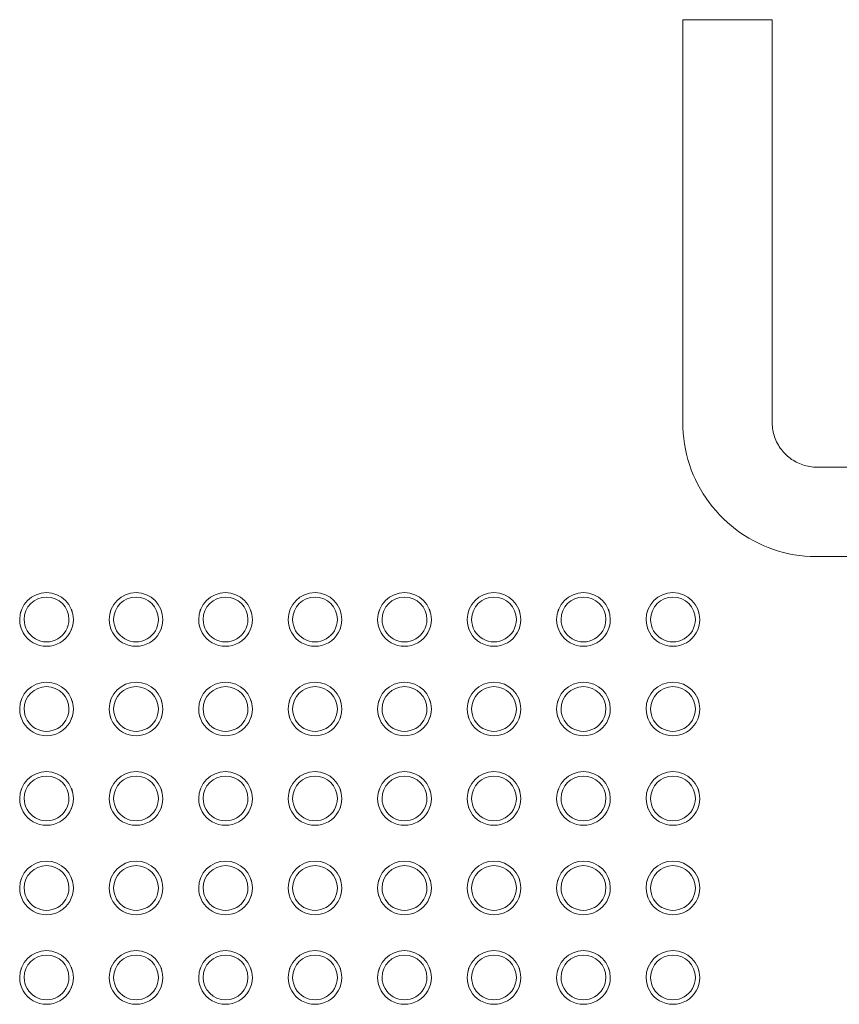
# Model space of a CAD drawing. Header units: millimetres. Extents: x -281 to 145437, y -16481 to 78869.
# Tile 96 of 256: x 19470 to 19927, y 25425 to 25975. Entities that reach past the tile are written whole.
import ezdxf

# ---------------------------------------------------------------- set-up
doc = ezdxf.new("R2010")
doc.units = ezdxf.units.MM
doc.layers.add('A--L$01A__Algemeen', color=7, linetype='Continuous', lineweight=5)
doc.layers.add('A--L28__Hoofddraagconstructies', color=3, linetype='Continuous', lineweight=9)

# ---------------------------------------------------------------- blocks, each defined once
blk = doc.blocks.new('NLRS_24_10_SF_trappen kern_gen_cpz - NLRS_24_12_02_SF_trappen kern_gen_cpz-66734290-L_80_ 11')
at = {"layer": 'A--L$01A__Algemeen'}
for p, q in [((425, 299.9), (400, 299.9)), ((400, 249.9), (425, 249.9)), ((450, 224.9), (450, -0.1)), ((500, -0.1), (500, 224.9)), ((450, -0.1), (500, -0.1))]:
    blk.add_line(p, q, dxfattribs=at)
at = {"layer": 'A--L$01A__Algemeen', "flags": 128}
for points in [[(500, 224.9), (499.94, 227.9), (499.76, 230.89), (499.46, 233.88), (499.04, 236.85), (498.5, 239.8), (497.85, 242.73), (497.08, 245.63), (496.19, 248.49), (495.19, 251.32), (494.08, 254.11), (492.86, 256.85), (491.52, 259.53), (490.09, 262.17), (488.54, 264.74), (486.9, 267.25), (485.16, 269.69), (483.32, 272.06), (481.39, 274.35), (479.36, 276.57), (477.25, 278.7), (475.06, 280.75), (472.79, 282.71), (470.44, 284.57), (468.01, 286.34), (465.52, 288.01), (462.97, 289.58), (460.35, 291.05), (457.68, 292.41), (454.95, 293.66), (452.18, 294.8), (449.36, 295.83), (446.5, 296.75), (443.61, 297.55), (440.69, 298.24), (437.75, 298.81), (434.78, 299.26), (431.8, 299.59), (428.81, 299.8), (425.81, 299.9), (425, 299.9)], [(500, 224.9), (499.94, 227.9), (499.76, 230.89), (499.46, 233.88), (499.04, 236.85), (498.5, 239.8), (497.85, 242.73), (497.08, 245.63), (496.19, 248.49), (495.19, 251.32), (494.08, 254.11), (492.86, 256.85), (491.52, 259.53), (490.09, 262.17), (488.54, 264.74), (486.9, 267.25), (485.16, 269.69), (483.32, 272.06), (481.39, 274.35), (479.36, 276.57), (477.25, 278.7), (475.06, 280.75), (472.79, 282.71), (470.44, 284.57), (468.01, 286.34), (465.52, 288.01), (462.97, 289.58), (460.35, 291.05), (457.68, 292.41), (454.95, 293.66), (452.18, 294.8), (449.36, 295.83), (446.5, 296.75), (443.61, 297.55), (440.69, 298.24), (437.75, 298.81), (434.78, 299.26), (431.8, 299.59), (428.81, 299.8), (425.81, 299.9)], [(500, 224.9), (499.94, 227.9), (499.76, 230.89), (499.46, 233.88), (499.04, 236.85), (498.5, 239.8), (497.85, 242.73), (497.08, 245.63), (496.19, 248.49), (495.19, 251.32), (494.08, 254.11), (492.86, 256.85), (491.52, 259.53), (490.09, 262.17), (488.54, 264.74), (486.9, 267.25), (485.16, 269.69), (483.32, 272.06), (481.39, 274.35), (479.36, 276.57), (477.25, 278.7), (475.06, 280.75), (472.79, 282.71), (470.44, 284.57), (468.01, 286.34), (465.52, 288.01), (462.97, 289.58), (460.35, 291.05), (457.68, 292.41), (454.95, 293.66), (452.18, 294.8), (449.36, 295.83), (446.5, 296.75), (443.61, 297.55), (440.69, 298.24), (437.75, 298.81), (434.78, 299.26), (431.8, 299.59), (428.81, 299.8), (425.81, 299.9)], [(500, 224.9), (499.94, 227.9), (499.76, 230.89), (499.46, 233.88), (499.04, 236.85), (498.5, 239.8), (497.85, 242.73), (497.08, 245.63), (496.19, 248.49), (495.19, 251.32), (494.08, 254.11), (492.86, 256.85), (491.52, 259.53), (490.09, 262.17), (488.54, 264.74), (486.9, 267.25), (485.16, 269.69), (483.32, 272.06), (481.39, 274.35), (479.36, 276.57), (477.25, 278.7), (475.06, 280.75), (472.79, 282.71), (470.44, 284.57), (468.01, 286.34), (465.52, 288.01), (462.97, 289.58), (460.35, 291.05), (457.68, 292.41), (454.95, 293.66), (452.18, 294.8), (449.36, 295.83), (446.5, 296.75), (443.61, 297.55), (440.69, 298.24), (437.75, 298.81), (434.78, 299.26), (431.8, 299.59), (428.81, 299.8), (425.81, 299.9)], [(500, 224.9), (499.94, 227.9), (499.76, 230.89), (499.46, 233.88), (499.04, 236.85), (498.5, 239.8), (497.85, 242.73), (497.08, 245.63), (496.19, 248.49), (495.19, 251.32), (494.08, 254.11), (492.86, 256.85), (491.52, 259.53), (490.09, 262.17), (488.54, 264.74), (486.9, 267.25), (485.16, 269.69), (483.32, 272.06), (481.39, 274.35), (479.36, 276.57), (477.25, 278.7), (475.06, 280.75), (472.79, 282.71), (470.44, 284.57), (468.01, 286.34), (465.52, 288.01), (462.97, 289.58), (460.35, 291.05), (457.68, 292.41), (454.95, 293.66), (452.18, 294.8), (449.36, 295.83), (446.5, 296.75), (443.61, 297.55), (440.69, 298.24), (437.75, 298.81), (434.78, 299.26), (431.8, 299.59), (428.81, 299.8), (425.81, 299.9)], [(425, 249.9), (426, 249.88), (427, 249.82), (427.99, 249.72), (428.98, 249.58), (429.97, 249.4), (430.94, 249.18), (431.91, 248.93), (432.86, 248.63), (433.81, 248.3), (434.74, 247.93), (435.65, 247.52), (436.54, 247.07), (437.42, 246.6), (438.28, 246.08), (439.12, 245.53), (439.93, 244.95), (440.72, 244.34), (441.48, 243.7), (442.22, 243.02), (442.93, 242.32), (443.62, 241.59), (444.27, 240.83), (444.89, 240.05), (445.48, 239.24), (446.04, 238.41), (446.56, 237.56), (447.05, 236.68), (447.5, 235.79), (447.92, 234.88), (448.3, 233.96), (448.64, 233.02), (448.95, 232.07), (449.22, 231.1), (449.45, 230.13), (449.64, 229.15), (449.79, 228.16), (449.9, 227.17), (449.97, 226.17), (450, 225.17), (450, 224.9)]]:
    blk.add_lwpolyline(points, dxfattribs=at)
at = {"layer": 'A--L$01A__Algemeen'}
for centre, radius, start, end in [((505.44, 535), 15, 360, 180), ((505.44, 535), 12.5, 360, 180), ((555.44, 535), 15, 360, 180), ((555.44, 535), 12.5, 360, 180), ((605.44, 535), 15, 360, 180), ((605.44, 535), 12.5, 360, 180), ((655.44, 535), 15, 360, 180), ((655.44, 535), 12.5, 360, 180), ((705.44, 535), 15, 360, 180), ((705.44, 535), 12.5, 360, 180), ((755.44, 535), 15, 360, 180), ((755.44, 535), 12.5, 0, 180), ((805.44, 535), 15, 360, 180), ((805.44, 535), 12.5, 360, 180), ((855.44, 535), 15, 360, 180), ((855.44, 535), 12.5, 360, 180), ((505.44, 535), 15, 157.5, 164.2802), ((505.44, 535), 15, 157.5, 164.2802), ((505.44, 535), 15, 157.5, 164.2802), ((505.44, 535), 15, 157.5, 164.2802), ((505.44, 535), 15, 15.7198, 22.5), ((505.44, 535), 15, 15.7198, 22.5), ((505.44, 535), 15, 15.7198, 22.5), ((505.44, 535), 15, 15.7198, 22.5), ((555.44, 535), 15, 157.5, 164.2802), ((555.44, 535), 15, 157.5, 164.2802), ((555.44, 535), 15, 157.5, 164.2802), ((555.44, 535), 15, 157.5, 164.2802), ((555.44, 535), 15, 15.7198, 22.5), ((555.44, 535), 15, 15.7198, 22.5), ((555.44, 535), 15, 15.7198, 22.5), ((555.44, 535), 15, 15.7198, 22.5), ((605.44, 535), 15, 157.5, 164.2802), ((605.44, 535), 15, 157.5, 164.2802), ((605.44, 535), 15, 157.5, 164.2802), ((605.44, 535), 15, 157.5, 164.2802), ((605.44, 535), 15, 15.7198, 22.5), ((605.44, 535), 15, 15.7198, 22.5), ((605.44, 535), 15, 15.7198, 22.5), ((605.44, 535), 15, 15.7198, 22.5), ((655.44, 535), 15, 157.5, 164.2802), ((655.44, 535), 15, 157.5, 164.2802), ((655.44, 535), 15, 157.5, 164.2802), ((655.44, 535), 15, 157.5, 164.2802), ((655.44, 535), 15, 15.7198, 22.5), ((655.44, 535), 15, 15.7198, 22.5), ((655.44, 535), 15, 15.7198, 22.5), ((655.44, 535), 15, 15.7198, 22.5), ((705.44, 535), 15, 157.5, 164.2802), ((705.44, 535), 15, 157.5, 164.2802), ((705.44, 535), 15, 157.5, 164.2802), ((705.44, 535), 15, 157.5, 164.2802), ((705.44, 535), 15, 15.7198, 22.5), ((705.44, 535), 15, 15.7198, 22.5), ((705.44, 535), 15, 15.7198, 22.5), ((705.44, 535), 15, 15.7198, 22.5), ((755.44, 535), 15, 157.5, 164.2802), ((755.44, 535), 15, 157.5, 164.2802), ((755.44, 535), 15, 157.5, 164.2802), ((755.44, 535), 15, 157.5, 164.2802), ((755.44, 535), 15, 15.7198, 22.5), ((755.44, 535), 15, 15.7198, 22.5), ((755.44, 535), 15, 15.7198, 22.5), ((755.44, 535), 15, 15.7198, 22.5), ((805.44, 535), 15, 157.5, 164.2802), ((805.44, 535), 15, 157.5, 164.2802), ((805.44, 535), 15, 157.5, 164.2802), ((805.44, 535), 15, 157.5, 164.2802), ((805.44, 535), 15, 15.7198, 22.5), ((805.44, 535), 15, 15.7198, 22.5), ((805.44, 535), 15, 15.7198, 22.5), ((805.44, 535), 15, 15.7198, 22.5), ((855.44, 535), 15, 157.5, 164.2802), ((855.44, 535), 15, 157.5, 164.2802), ((855.44, 535), 15, 157.5, 164.2802), ((855.44, 535), 15, 157.5, 164.2802), ((855.44, 535), 15, 15.7198, 22.5), ((855.44, 535), 15, 15.7198, 22.5), ((855.44, 535), 15, 15.7198, 22.5), ((855.44, 535), 15, 15.7198, 22.5), ((505.44, 535), 15, 180, 360), ((505.44, 535), 12.5, 180, 360), ((555.44, 535), 15, 180, 360), ((555.44, 535), 12.5, 180, 360), ((605.44, 535), 15, 180, 360), ((605.44, 535), 12.5, 180, 360), ((655.44, 535), 15, 180, 360), ((655.44, 535), 12.5, 180, 360), ((705.44, 535), 15, 180, 360), ((705.44, 535), 12.5, 180, 360), ((755.44, 535), 15, 180, 0), ((755.44, 535), 12.5, 180, 0), ((805.44, 535), 15, 180, 360), ((805.44, 535), 12.5, 180, 360), ((855.44, 535), 15, 180, 360), ((855.44, 535), 12.5, 180, 360), ((505.44, 535), 15, 195.7198, 202.5), ((505.44, 535), 15, 195.7198, 202.5), ((505.44, 535), 15, 195.7198, 202.5), ((505.44, 535), 15, 195.7198, 202.5), ((505.44, 535), 15, 337.5, 344.2802), ((505.44, 535), 15, 337.5, 344.2802), ((505.44, 535), 15, 337.5, 344.2802), ((505.44, 535), 15, 337.5, 344.2802), ((555.44, 535), 15, 195.7198, 202.5), ((555.44, 535), 15, 195.7198, 202.5), ((555.44, 535), 15, 195.7198, 202.5), ((555.44, 535), 15, 195.7198, 202.5), ((555.44, 535), 15, 337.5, 344.2802), ((555.44, 535), 15, 337.5, 344.2802), ((555.44, 535), 15, 337.5, 344.2802), ((555.44, 535), 15, 337.5, 344.2802), ((605.44, 535), 15, 195.7198, 202.5), ((605.44, 535), 15, 195.7198, 202.5), ((605.44, 535), 15, 195.7198, 202.5), ((605.44, 535), 15, 195.7198, 202.5), ((605.44, 535), 15, 337.5, 344.2802), ((605.44, 535), 15, 337.5, 344.2802), ((605.44, 535), 15, 337.5, 344.2802), ((605.44, 535), 15, 337.5, 344.2802), ((655.44, 535), 15, 195.7198, 202.5), ((655.44, 535), 15, 195.7198, 202.5), ((655.44, 535), 15, 195.7198, 202.5), ((655.44, 535), 15, 195.7198, 202.5), ((655.44, 535), 15, 337.5, 344.2802), ((655.44, 535), 15, 337.5, 344.2802), ((655.44, 535), 15, 337.5, 344.2802), ((655.44, 535), 15, 337.5, 344.2802), ((705.44, 535), 15, 195.7198, 202.5), ((705.44, 535), 15, 195.7198, 202.5), ((705.44, 535), 15, 195.7198, 202.5), ((705.44, 535), 15, 195.7198, 202.5), ((705.44, 535), 15, 337.5, 344.2802), ((705.44, 535), 15, 337.5, 344.2802), ((705.44, 535), 15, 337.5, 344.2802), ((705.44, 535), 15, 337.5, 344.2802), ((755.44, 535), 15, 195.7198, 202.5), ((755.44, 535), 15, 195.7198, 202.5), ((755.44, 535), 15, 195.7198, 202.5), ((755.44, 535), 15, 195.7198, 202.5), ((755.44, 535), 15, 337.5, 344.2802), ((755.44, 535), 15, 337.5, 344.2802), ((755.44, 535), 15, 337.5, 344.2802), ((755.44, 535), 15, 337.5, 344.2802), ((805.44, 535), 15, 195.7198, 202.5), ((805.44, 535), 15, 195.7198, 202.5), ((805.44, 535), 15, 195.7198, 202.5), ((805.44, 535), 15, 195.7198, 202.5), ((805.44, 535), 15, 337.5, 344.2802), ((805.44, 535), 15, 337.5, 344.2802), ((805.44, 535), 15, 337.5, 344.2802), ((805.44, 535), 15, 337.5, 344.2802), ((855.44, 535), 15, 195.7198, 202.5), ((855.44, 535), 15, 195.7198, 202.5), ((855.44, 535), 15, 195.7198, 202.5), ((855.44, 535), 15, 195.7198, 202.5), ((855.44, 535), 15, 337.5, 344.2802), ((855.44, 535), 15, 337.5, 344.2802), ((855.44, 535), 15, 337.5, 344.2802), ((855.44, 535), 15, 337.5, 344.2802), ((505.44, 485), 15, 360, 180), ((505.44, 485), 12.5, 360, 180), ((555.44, 485), 15, 360, 180), ((555.44, 485), 12.5, 360, 180), ((605.44, 485), 15, 360, 180), ((605.44, 485), 12.5, 360, 180), ((655.44, 485), 15, 360, 180), ((655.44, 485), 12.5, 360, 180), ((705.44, 485), 15, 360, 180), ((705.44, 485), 12.5, 360, 180), ((755.44, 485), 15, 360, 180), ((755.44, 485), 12.5, 360, 180), ((805.44, 485), 15, 360, 180), ((805.44, 485), 12.5, 360, 180), ((855.44, 485), 15, 360, 180), ((855.44, 485), 12.5, 360, 180), ((505.44, 485), 15, 157.5, 164.2802), ((505.44, 485), 15, 157.5, 164.2802), ((505.44, 485), 15, 157.5, 164.2802), ((505.44, 485), 15, 157.5, 164.2802), ((505.44, 485), 15, 15.7198, 22.5), ((505.44, 485), 15, 15.7198, 22.5), ((505.44, 485), 15, 15.7198, 22.5), ((505.44, 485), 15, 15.7198, 22.5), ((605.44, 485), 15, 157.5, 164.2802), ((605.44, 485), 15, 157.5, 164.2802), ((605.44, 485), 15, 157.5, 164.2802), ((605.44, 485), 15, 157.5, 164.2802), ((655.44, 485), 15, 15.7198, 22.5), ((655.44, 485), 15, 15.7198, 22.5), ((655.44, 485), 15, 15.7198, 22.5), ((655.44, 485), 15, 15.7198, 22.5), ((755.44, 485), 15, 157.5, 164.2802), ((755.44, 485), 15, 157.5, 164.2802), ((755.44, 485), 15, 157.5, 164.2802), ((755.44, 485), 15, 157.5, 164.2802), ((805.44, 485), 15, 15.7198, 22.5), ((805.44, 485), 15, 15.7198, 22.5), ((805.44, 485), 15, 15.7198, 22.5), ((805.44, 485), 15, 15.7198, 22.5), ((505.44, 485), 15, 180, 360), ((505.44, 485), 12.5, 180, 360), ((555.44, 485), 15, 180, 360), ((555.44, 485), 12.5, 180, 360), ((605.44, 485), 15, 180, 360), ((605.44, 485), 12.5, 180, 360), ((655.44, 485), 15, 180, 360), ((655.44, 485), 12.5, 180, 360), ((705.44, 485), 15, 180, 360), ((705.44, 485), 12.5, 180, 360), ((755.44, 485), 15, 180, 360), ((755.44, 485), 12.5, 180, 360), ((805.44, 485), 15, 180, 360), ((805.44, 485), 12.5, 180, 360), ((855.44, 485), 15, 180, 360), ((855.44, 485), 12.5, 180, 360), ((505.44, 485), 15, 195.7198, 202.5), ((505.44, 485), 15, 195.7198, 202.5), ((505.44, 485), 15, 195.7198, 202.5), ((505.44, 485), 15, 195.7198, 202.5), ((505.44, 485), 15, 337.5, 344.2802), ((505.44, 485), 15, 337.5, 344.2802), ((505.44, 485), 15, 337.5, 344.2802), ((505.44, 485), 15, 337.5, 344.2802), ((555.44, 485), 15, 195.7198, 202.5), ((555.44, 485), 15, 195.7198, 202.5), ((555.44, 485), 15, 195.7198, 202.5), ((555.44, 485), 15, 195.7198, 202.5), ((555.44, 485), 15, 337.5, 344.2802), ((555.44, 485), 15, 337.5, 344.2802), ((555.44, 485), 15, 337.5, 344.2802), ((555.44, 485), 15, 337.5, 344.2802), ((605.44, 485), 15, 195.7198, 202.5), ((605.44, 485), 15, 195.7198, 202.5), ((605.44, 485), 15, 195.7198, 202.5), ((605.44, 485), 15, 195.7198, 202.5), ((605.44, 485), 15, 337.5, 344.2802), ((605.44, 485), 15, 337.5, 344.2802), ((605.44, 485), 15, 337.5, 344.2802), ((605.44, 485), 15, 337.5, 344.2802), ((655.44, 485), 15, 195.7198, 202.5), ((655.44, 485), 15, 195.7198, 202.5), ((655.44, 485), 15, 195.7198, 202.5), ((655.44, 485), 15, 195.7198, 202.5), ((655.44, 485), 15, 337.5, 344.2802), ((655.44, 485), 15, 337.5, 344.2802), ((655.44, 485), 15, 337.5, 344.2802), ((655.44, 485), 15, 337.5, 344.2802), ((705.44, 485), 15, 195.7198, 202.5), ((705.44, 485), 15, 195.7198, 202.5), ((705.44, 485), 15, 195.7198, 202.5), ((705.44, 485), 15, 195.7198, 202.5), ((705.44, 485), 15, 337.5, 344.2802), ((705.44, 485), 15, 337.5, 344.2802), ((705.44, 485), 15, 337.5, 344.2802), ((705.44, 485), 15, 337.5, 344.2802), ((755.44, 485), 15, 195.7198, 202.5), ((755.44, 485), 15, 195.7198, 202.5), ((755.44, 485), 15, 195.7198, 202.5), ((755.44, 485), 15, 195.7198, 202.5), ((755.44, 485), 15, 337.5, 344.2802), ((755.44, 485), 15, 337.5, 344.2802), ((755.44, 485), 15, 337.5, 344.2802), ((755.44, 485), 15, 337.5, 344.2802), ((805.44, 485), 15, 195.7198, 202.5), ((805.44, 485), 15, 195.7198, 202.5), ((805.44, 485), 15, 195.7198, 202.5), ((805.44, 485), 15, 195.7198, 202.5), ((805.44, 485), 15, 337.5, 344.2802), ((805.44, 485), 15, 337.5, 344.2802), ((805.44, 485), 15, 337.5, 344.2802), ((805.44, 485), 15, 337.5, 344.2802), ((855.44, 485), 15, 195.7198, 202.5), ((855.44, 485), 15, 195.7198, 202.5), ((855.44, 485), 15, 195.7198, 202.5), ((855.44, 485), 15, 195.7198, 202.5), ((855.44, 485), 15, 337.5, 344.2802), ((855.44, 485), 15, 337.5, 344.2802), ((855.44, 485), 15, 337.5, 344.2802), ((855.44, 485), 15, 337.5, 344.2802), ((505.44, 435), 15, 360, 180), ((505.44, 435), 12.5, 360, 180), ((555.44, 435), 15, 360, 180), ((555.44, 435), 12.5, 360, 180), ((605.44, 435), 15, 360, 180), ((605.44, 435), 12.5, 360, 180), ((655.44, 435), 15, 360, 180), ((655.44, 435), 12.5, 360, 180), ((705.44, 435), 15, 360, 180), ((705.44, 435), 12.5, 360, 180), ((755.44, 435), 15, 360, 180), ((755.44, 435), 12.5, 360, 180), ((805.44, 435), 15, 360, 180), ((805.44, 435), 12.5, 360, 180), ((855.44, 435), 15, 360, 180), ((855.44, 435), 12.5, 360, 180), ((505.44, 435), 15, 157.5, 164.2802), ((505.44, 435), 15, 157.5, 164.2802), ((505.44, 435), 15, 157.5, 164.2802), ((505.44, 435), 15, 157.5, 164.2802), ((505.44, 435), 15, 15.7198, 22.5), ((505.44, 435), 15, 15.7198, 22.5), ((505.44, 435), 15, 15.7198, 22.5), ((505.44, 435), 15, 15.7198, 22.5), ((555.44, 435), 15, 157.5, 164.2802), ((555.44, 435), 15, 157.5, 164.2802), ((555.44, 435), 15, 157.5, 164.2802), ((555.44, 435), 15, 157.5, 164.2802), ((555.44, 435), 15, 15.7198, 22.5), ((555.44, 435), 15, 15.7198, 22.5), ((555.44, 435), 15, 15.7198, 22.5), ((555.44, 435), 15, 15.7198, 22.5), ((605.44, 435), 15, 157.5, 164.2802), ((605.44, 435), 15, 157.5, 164.2802), ((605.44, 435), 15, 157.5, 164.2802), ((605.44, 435), 15, 157.5, 164.2802), ((605.44, 435), 15, 15.7198, 22.5), ((605.44, 435), 15, 15.7198, 22.5), ((605.44, 435), 15, 15.7198, 22.5), ((605.44, 435), 15, 15.7198, 22.5), ((655.44, 435), 15, 157.5, 164.2802), ((655.44, 435), 15, 157.5, 164.2802), ((655.44, 435), 15, 157.5, 164.2802), ((655.44, 435), 15, 157.5, 164.2802), ((655.44, 435), 15, 15.7198, 22.5), ((655.44, 435), 15, 15.7198, 22.5), ((655.44, 435), 15, 15.7198, 22.5), ((655.44, 435), 15, 15.7198, 22.5), ((705.44, 435), 15, 157.5, 164.2802), ((705.44, 435), 15, 157.5, 164.2802), ((705.44, 435), 15, 157.5, 164.2802), ((705.44, 435), 15, 157.5, 164.2802), ((705.44, 435), 15, 15.7198, 22.5), ((705.44, 435), 15, 15.7198, 22.5), ((705.44, 435), 15, 15.7198, 22.5), ((705.44, 435), 15, 15.7198, 22.5), ((755.44, 435), 15, 157.5, 164.2802), ((755.44, 435), 15, 157.5, 164.2802), ((755.44, 435), 15, 157.5, 164.2802), ((755.44, 435), 15, 157.5, 164.2802), ((755.44, 435), 15, 15.7198, 22.5), ((755.44, 435), 15, 15.7198, 22.5), ((755.44, 435), 15, 15.7198, 22.5), ((755.44, 435), 15, 15.7198, 22.5), ((805.44, 435), 15, 157.5, 164.2802), ((805.44, 435), 15, 157.5, 164.2802), ((805.44, 435), 15, 157.5, 164.2802), ((805.44, 435), 15, 157.5, 164.2802), ((805.44, 435), 15, 15.7198, 22.5), ((805.44, 435), 15, 15.7198, 22.5), ((805.44, 435), 15, 15.7198, 22.5), ((805.44, 435), 15, 15.7198, 22.5), ((855.44, 435), 15, 157.5, 164.2802), ((855.44, 435), 15, 157.5, 164.2802), ((855.44, 435), 15, 157.5, 164.2802), ((855.44, 435), 15, 157.5, 164.2802), ((855.44, 435), 15, 15.7198, 22.5), ((855.44, 435), 15, 15.7198, 22.5), ((855.44, 435), 15, 15.7198, 22.5), ((855.44, 435), 15, 15.7198, 22.5), ((505.44, 435), 15, 180, 360), ((505.44, 435), 12.5, 180, 360), ((555.44, 435), 15, 180, 360), ((555.44, 435), 12.5, 180, 360), ((605.44, 435), 15, 180, 360), ((605.44, 435), 12.5, 180, 360), ((655.44, 435), 15, 180, 360), ((655.44, 435), 12.5, 180, 360), ((705.44, 435), 15, 180, 360), ((705.44, 435), 12.5, 180, 360), ((755.44, 435), 15, 180, 360), ((755.44, 435), 12.5, 180, 360), ((805.44, 435), 15, 180, 360), ((805.44, 435), 12.5, 180, 360), ((855.44, 435), 15, 180, 360), ((855.44, 435), 12.5, 180, 360), ((505.44, 435), 15, 195.7198, 201.1354), ((505.44, 435), 15, 195.7198, 201.1354), ((505.44, 435), 15, 195.7198, 201.1354), ((505.44, 435), 15, 195.7198, 201.1354), ((505.44, 435), 15, 338.8646, 344.2802), ((505.44, 435), 15, 338.8646, 344.2802), ((505.44, 435), 15, 338.8646, 344.2802), ((505.44, 435), 15, 338.8646, 344.2802), ((555.44, 435), 15, 195.7198, 201.1354), ((555.44, 435), 15, 195.7198, 201.1354), ((555.44, 435), 15, 195.7198, 201.1354), ((555.44, 435), 15, 195.7198, 201.1354), ((555.44, 435), 15, 338.8646, 344.2802), ((555.44, 435), 15, 338.8646, 344.2802), ((555.44, 435), 15, 338.8646, 344.2802), ((555.44, 435), 15, 338.8646, 344.2802), ((605.44, 435), 15, 195.7198, 201.1354), ((605.44, 435), 15, 195.7198, 201.1354), ((605.44, 435), 15, 195.7198, 201.1354), ((605.44, 435), 15, 195.7198, 201.1354), ((605.44, 435), 15, 338.8646, 344.2802), ((605.44, 435), 15, 338.8646, 344.2802), ((605.44, 435), 15, 338.8646, 344.2802), ((605.44, 435), 15, 338.8646, 344.2802), ((655.44, 435), 15, 195.7198, 201.1354), ((655.44, 435), 15, 195.7198, 201.1354), ((655.44, 435), 15, 195.7198, 201.1354), ((655.44, 435), 15, 195.7198, 201.1354), ((655.44, 435), 15, 338.8646, 344.2802), ((655.44, 435), 15, 338.8646, 344.2802), ((655.44, 435), 15, 338.8646, 344.2802), ((655.44, 435), 15, 338.8646, 344.2802), ((705.44, 435), 15, 195.7198, 201.1354), ((705.44, 435), 15, 195.7198, 201.1354), ((705.44, 435), 15, 195.7198, 201.1354), ((705.44, 435), 15, 195.7198, 201.1354), ((705.44, 435), 15, 338.8646, 344.2802), ((705.44, 435), 15, 338.8646, 344.2802), ((705.44, 435), 15, 338.8646, 344.2802), ((705.44, 435), 15, 338.8646, 344.2802), ((755.44, 435), 15, 195.7198, 201.1354), ((755.44, 435), 15, 195.7198, 201.1354), ((755.44, 435), 15, 195.7198, 201.1354), ((755.44, 435), 15, 195.7198, 201.1354), ((755.44, 435), 15, 338.8646, 344.2802), ((755.44, 435), 15, 338.8646, 344.2802), ((755.44, 435), 15, 338.8646, 344.2802), ((755.44, 435), 15, 338.8646, 344.2802), ((805.44, 435), 15, 195.7198, 201.1354), ((805.44, 435), 15, 195.7198, 201.1354), ((805.44, 435), 15, 195.7198, 201.1354), ((805.44, 435), 15, 195.7198, 201.1354), ((805.44, 435), 15, 338.8646, 344.2802), ((805.44, 435), 15, 338.8646, 344.2802), ((805.44, 435), 15, 338.8646, 344.2802), ((805.44, 435), 15, 338.8646, 344.2802), ((855.44, 435), 15, 195.7198, 201.1354), ((855.44, 435), 15, 195.7198, 201.1354), ((855.44, 435), 15, 195.7198, 201.1354), ((855.44, 435), 15, 195.7198, 201.1354), ((855.44, 435), 15, 338.8646, 344.2802), ((855.44, 435), 15, 338.8646, 344.2802), ((855.44, 435), 15, 338.8646, 344.2802), ((855.44, 435), 15, 338.8646, 344.2802), ((505.44, 385), 15, 360, 180), ((505.44, 385), 12.5, 360, 180), ((555.44, 385), 15, 360, 180), ((555.44, 385), 12.5, 360, 180), ((605.44, 385), 15, 360, 180), ((605.44, 385), 12.5, 360, 180), ((655.44, 385), 15, 360, 180), ((655.44, 385), 12.5, 360, 180), ((705.44, 385), 15, 360, 180), ((705.44, 385), 12.5, 360, 180), ((755.44, 385), 15, 360, 180), ((755.44, 385), 12.5, 360, 180), ((805.44, 385), 15, 360, 180), ((805.44, 385), 12.5, 360, 180), ((855.44, 385), 15, 360, 180), ((855.44, 385), 12.5, 360, 180), ((505.44, 385), 15, 157.5, 164.2802), ((505.44, 385), 15, 157.5, 164.2802), ((505.44, 385), 15, 157.5, 164.2802), ((505.44, 385), 15, 157.5, 164.2802), ((505.44, 385), 15, 15.7198, 22.5), ((505.44, 385), 15, 15.7198, 22.5), ((505.44, 385), 15, 15.7198, 22.5), ((505.44, 385), 15, 15.7198, 22.5), ((555.44, 385), 15, 157.5, 164.2802), ((555.44, 385), 15, 157.5, 164.2802), ((555.44, 385), 15, 157.5, 164.2802), ((555.44, 385), 15, 157.5, 164.2802), ((555.44, 385), 15, 15.7198, 22.5), ((555.44, 385), 15, 15.7198, 22.5), ((555.44, 385), 15, 15.7198, 22.5), ((555.44, 385), 15, 15.7198, 22.5), ((605.44, 385), 15, 157.5, 164.2802), ((605.44, 385), 15, 157.5, 164.2802), ((605.44, 385), 15, 157.5, 164.2802), ((605.44, 385), 15, 157.5, 164.2802), ((605.44, 385), 15, 15.7198, 22.5), ((605.44, 385), 15, 15.7198, 22.5), ((605.44, 385), 15, 15.7198, 22.5), ((605.44, 385), 15, 15.7198, 22.5), ((655.44, 385), 15, 157.5, 164.2802), ((655.44, 385), 15, 157.5, 164.2802), ((655.44, 385), 15, 157.5, 164.2802), ((655.44, 385), 15, 157.5, 164.2802), ((655.44, 385), 15, 15.7198, 22.5), ((655.44, 385), 15, 15.7198, 22.5), ((655.44, 385), 15, 15.7198, 22.5), ((655.44, 385), 15, 15.7198, 22.5), ((705.44, 385), 15, 157.5, 164.2802), ((705.44, 385), 15, 157.5, 164.2802), ((705.44, 385), 15, 157.5, 164.2802), ((705.44, 385), 15, 157.5, 164.2802), ((705.44, 385), 15, 15.7198, 22.5), ((705.44, 385), 15, 15.7198, 22.5), ((705.44, 385), 15, 15.7198, 22.5), ((705.44, 385), 15, 15.7198, 22.5), ((755.44, 385), 15, 157.5, 164.2802), ((755.44, 385), 15, 157.5, 164.2802), ((755.44, 385), 15, 157.5, 164.2802), ((755.44, 385), 15, 157.5, 164.2802), ((755.44, 385), 15, 15.7198, 22.5), ((755.44, 385), 15, 15.7198, 22.5), ((755.44, 385), 15, 15.7198, 22.5), ((755.44, 385), 15, 15.7198, 22.5), ((805.44, 385), 15, 157.5, 164.2802), ((805.44, 385), 15, 157.5, 164.2802), ((805.44, 385), 15, 157.5, 164.2802), ((805.44, 385), 15, 157.5, 164.2802), ((805.44, 385), 15, 15.7198, 22.5), ((805.44, 385), 15, 15.7198, 22.5), ((805.44, 385), 15, 15.7198, 22.5), ((805.44, 385), 15, 15.7198, 22.5), ((855.44, 385), 15, 157.5, 164.2802), ((855.44, 385), 15, 157.5, 164.2802), ((855.44, 385), 15, 157.5, 164.2802), ((855.44, 385), 15, 157.5, 164.2802), ((855.44, 385), 15, 15.7198, 22.5), ((855.44, 385), 15, 15.7198, 22.5), ((855.44, 385), 15, 15.7198, 22.5), ((855.44, 385), 15, 15.7198, 22.5), ((505.44, 385), 15, 180, 360), ((505.44, 385), 15, 195.7198, 202.5), ((505.44, 385), 15, 195.7198, 202.5), ((505.44, 385), 15, 195.7198, 202.5), ((505.44, 385), 15, 195.7198, 202.5), ((505.44, 385), 12.5, 180, 360), ((505.44, 385), 15, 337.5, 344.2802), ((505.44, 385), 15, 337.5, 344.2802), ((505.44, 385), 15, 337.5, 344.2802), ((505.44, 385), 15, 337.5, 344.2802), ((555.44, 385), 15, 180, 360), ((555.44, 385), 15, 195.7198, 202.5), ((555.44, 385), 15, 195.7198, 202.5), ((555.44, 385), 15, 195.7198, 202.5), ((555.44, 385), 15, 195.7198, 202.5), ((555.44, 385), 12.5, 180, 360), ((555.44, 385), 15, 337.5, 344.2802), ((555.44, 385), 15, 337.5, 344.2802), ((555.44, 385), 15, 337.5, 344.2802), ((555.44, 385), 15, 337.5, 344.2802), ((605.44, 385), 15, 180, 360), ((605.44, 385), 15, 195.7198, 202.5), ((605.44, 385), 15, 195.7198, 202.5), ((605.44, 385), 15, 195.7198, 202.5), ((605.44, 385), 15, 195.7198, 202.5), ((605.44, 385), 12.5, 180, 360), ((605.44, 385), 15, 337.5, 344.2802), ((605.44, 385), 15, 337.5, 344.2802), ((605.44, 385), 15, 337.5, 344.2802), ((605.44, 385), 15, 337.5, 344.2802), ((655.44, 385), 15, 180, 360), ((655.44, 385), 15, 195.7198, 202.5), ((655.44, 385), 15, 195.7198, 202.5), ((655.44, 385), 15, 195.7198, 202.5), ((655.44, 385), 15, 195.7198, 202.5), ((655.44, 385), 12.5, 180, 360), ((655.44, 385), 15, 337.5, 344.2802), ((655.44, 385), 15, 337.5, 344.2802), ((655.44, 385), 15, 337.5, 344.2802), ((655.44, 385), 15, 337.5, 344.2802), ((705.44, 385), 15, 180, 360), ((705.44, 385), 15, 195.7198, 202.5), ((705.44, 385), 15, 195.7198, 202.5), ((705.44, 385), 15, 195.7198, 202.5), ((705.44, 385), 15, 195.7198, 202.5), ((705.44, 385), 12.5, 180, 360), ((705.44, 385), 15, 337.5, 344.2802), ((705.44, 385), 15, 337.5, 344.2802), ((705.44, 385), 15, 337.5, 344.2802), ((705.44, 385), 15, 337.5, 344.2802), ((755.44, 385), 15, 180, 360), ((755.44, 385), 15, 195.7198, 202.5), ((755.44, 385), 15, 195.7198, 202.5), ((755.44, 385), 15, 195.7198, 202.5), ((755.44, 385), 15, 195.7198, 202.5), ((755.44, 385), 12.5, 180, 360), ((755.44, 385), 15, 337.5, 344.2802), ((755.44, 385), 15, 337.5, 344.2802), ((755.44, 385), 15, 337.5, 344.2802), ((755.44, 385), 15, 337.5, 344.2802), ((805.44, 385), 15, 180, 360), ((805.44, 385), 15, 195.7198, 202.5), ((805.44, 385), 15, 195.7198, 202.5), ((805.44, 385), 15, 195.7198, 202.5), ((805.44, 385), 15, 195.7198, 202.5), ((805.44, 385), 12.5, 180, 360), ((805.44, 385), 15, 337.5, 344.2802), ((805.44, 385), 15, 337.5, 344.2802), ((805.44, 385), 15, 337.5, 344.2802), ((805.44, 385), 15, 337.5, 344.2802), ((855.44, 385), 15, 180, 360), ((855.44, 385), 15, 195.7198, 202.5), ((855.44, 385), 15, 195.7198, 202.5), ((855.44, 385), 15, 195.7198, 202.5), ((855.44, 385), 15, 195.7198, 202.5), ((855.44, 385), 12.5, 180, 360), ((855.44, 385), 15, 337.5, 344.2802), ((855.44, 385), 15, 337.5, 344.2802), ((855.44, 385), 15, 337.5, 344.2802), ((855.44, 385), 15, 337.5, 344.2802), ((505.44, 335), 15, 360, 180), ((505.44, 335), 12.5, 360, 180), ((555.44, 335), 15, 360, 180), ((555.44, 335), 12.5, 360, 180), ((605.44, 335), 15, 360, 180), ((605.44, 335), 12.5, 360, 180), ((655.44, 335), 15, 360, 180), ((655.44, 335), 12.5, 360, 180), ((705.44, 335), 15, 360, 180), ((705.44, 335), 12.5, 360, 180), ((755.44, 335), 15, 360, 180), ((755.44, 335), 12.5, 360, 180), ((805.44, 335), 15, 360, 180), ((805.44, 335), 12.5, 360, 180), ((855.44, 335), 15, 360, 180), ((855.44, 335), 12.5, 360, 180), ((505.44, 335), 15, 157.5, 164.2802), ((505.44, 335), 15, 157.5, 164.2802), ((505.44, 335), 15, 157.5, 164.2802), ((505.44, 335), 15, 157.5, 164.2802), ((505.44, 335), 15, 15.7198, 22.5), ((505.44, 335), 15, 15.7198, 22.5), ((505.44, 335), 15, 15.7198, 22.5), ((505.44, 335), 15, 15.7198, 22.5), ((555.44, 335), 15, 157.5, 164.2802), ((555.44, 335), 15, 157.5, 164.2802), ((555.44, 335), 15, 157.5, 164.2802), ((555.44, 335), 15, 157.5, 164.2802), ((555.44, 335), 15, 15.7198, 22.5), ((555.44, 335), 15, 15.7198, 22.5), ((555.44, 335), 15, 15.7198, 22.5), ((555.44, 335), 15, 15.7198, 22.5), ((605.44, 335), 15, 157.5, 164.2802), ((605.44, 335), 15, 157.5, 164.2802), ((605.44, 335), 15, 157.5, 164.2802), ((605.44, 335), 15, 157.5, 164.2802), ((605.44, 335), 15, 15.7198, 22.5), ((605.44, 335), 15, 15.7198, 22.5), ((605.44, 335), 15, 15.7198, 22.5), ((605.44, 335), 15, 15.7198, 22.5), ((655.44, 335), 15, 157.5, 164.2802), ((655.44, 335), 15, 157.5, 164.2802), ((655.44, 335), 15, 157.5, 164.2802), ((655.44, 335), 15, 157.5, 164.2802), ((655.44, 335), 15, 15.7198, 22.5), ((655.44, 335), 15, 15.7198, 22.5), ((655.44, 335), 15, 15.7198, 22.5), ((655.44, 335), 15, 15.7198, 22.5), ((705.44, 335), 15, 157.5, 164.2802), ((705.44, 335), 15, 157.5, 164.2802), ((705.44, 335), 15, 157.5, 164.2802), ((705.44, 335), 15, 157.5, 164.2802), ((705.44, 335), 15, 15.7198, 22.5), ((705.44, 335), 15, 15.7198, 22.5), ((705.44, 335), 15, 15.7198, 22.5), ((705.44, 335), 15, 15.7198, 22.5), ((755.44, 335), 15, 157.5, 164.2802), ((755.44, 335), 15, 157.5, 164.2802), ((755.44, 335), 15, 157.5, 164.2802), ((755.44, 335), 15, 157.5, 164.2802), ((755.44, 335), 15, 15.7198, 22.5), ((755.44, 335), 15, 15.7198, 22.5), ((755.44, 335), 15, 15.7198, 22.5), ((755.44, 335), 15, 15.7198, 22.5), ((805.44, 335), 15, 157.5, 164.2802), ((805.44, 335), 15, 157.5, 164.2802), ((805.44, 335), 15, 157.5, 164.2802), ((805.44, 335), 15, 157.5, 164.2802), ((805.44, 335), 15, 15.7198, 22.5), ((805.44, 335), 15, 15.7198, 22.5), ((805.44, 335), 15, 15.7198, 22.5), ((805.44, 335), 15, 15.7198, 22.5), ((855.44, 335), 15, 157.5, 164.2802), ((855.44, 335), 15, 157.5, 164.2802), ((855.44, 335), 15, 157.5, 164.2802), ((855.44, 335), 15, 157.5, 164.2802), ((855.44, 335), 15, 15.7198, 22.5), ((855.44, 335), 15, 15.7198, 22.5), ((855.44, 335), 15, 15.7198, 22.5), ((855.44, 335), 15, 15.7198, 22.5), ((505.44, 335), 15, 180, 360), ((505.44, 335), 15, 195.7198, 202.5), ((505.44, 335), 15, 195.7198, 202.5), ((505.44, 335), 15, 195.7198, 202.5), ((505.44, 335), 15, 195.7198, 202.5), ((505.44, 335), 12.5, 180, 360), ((505.44, 335), 15, 337.5, 344.2802), ((505.44, 335), 15, 337.5, 344.2802), ((505.44, 335), 15, 337.5, 344.2802), ((505.44, 335), 15, 337.5, 344.2802), ((555.44, 335), 15, 180, 360), ((555.44, 335), 15, 197.3779, 202.5), ((555.44, 335), 15, 197.3779, 202.5), ((555.44, 335), 15, 197.3779, 202.5), ((555.44, 335), 15, 197.3779, 202.5), ((555.44, 335), 12.5, 180, 360), ((555.44, 335), 15, 337.5, 342.6221), ((555.44, 335), 15, 337.5, 342.6221), ((555.44, 335), 15, 337.5, 342.6221), ((555.44, 335), 15, 337.5, 342.6221), ((605.44, 335), 15, 180, 360), ((605.44, 335), 15, 195.7198, 202.5), ((605.44, 335), 15, 195.7198, 202.5), ((605.44, 335), 15, 195.7198, 202.5), ((605.44, 335), 15, 195.7198, 202.5), ((605.44, 335), 12.5, 180, 360), ((605.44, 335), 15, 337.5, 342.6221), ((605.44, 335), 15, 337.5, 342.6221), ((605.44, 335), 15, 337.5, 342.6221), ((605.44, 335), 15, 337.5, 342.6221), ((655.44, 335), 15, 180, 360), ((655.44, 335), 15, 197.3779, 202.5), ((655.44, 335), 15, 197.3779, 202.5), ((655.44, 335), 15, 197.3779, 202.5), ((655.44, 335), 15, 197.3779, 202.5), ((655.44, 335), 12.5, 180, 360), ((655.44, 335), 15, 337.5, 344.2802), ((655.44, 335), 15, 337.5, 344.2802), ((655.44, 335), 15, 337.5, 344.2802), ((655.44, 335), 15, 337.5, 344.2802), ((705.44, 335), 15, 180, 360), ((705.44, 335), 15, 197.3779, 202.5), ((705.44, 335), 15, 197.3779, 202.5), ((705.44, 335), 15, 197.3779, 202.5), ((705.44, 335), 15, 197.3779, 202.5), ((705.44, 335), 12.5, 180, 360), ((705.44, 335), 15, 337.5, 342.6221), ((705.44, 335), 15, 337.5, 342.6221), ((705.44, 335), 15, 337.5, 342.6221), ((705.44, 335), 15, 337.5, 342.6221), ((755.44, 335), 15, 180, 360), ((755.44, 335), 15, 195.7198, 202.5), ((755.44, 335), 15, 195.7198, 202.5), ((755.44, 335), 15, 195.7198, 202.5), ((755.44, 335), 15, 195.7198, 202.5), ((755.44, 335), 12.5, 180, 360), ((755.44, 335), 15, 337.5, 342.6221), ((755.44, 335), 15, 337.5, 342.6221), ((755.44, 335), 15, 337.5, 342.6221), ((755.44, 335), 15, 337.5, 342.6221), ((805.44, 335), 15, 180, 360), ((805.44, 335), 15, 197.3779, 202.5), ((805.44, 335), 15, 197.3779, 202.5), ((805.44, 335), 15, 197.3779, 202.5), ((805.44, 335), 15, 197.3779, 202.5), ((805.44, 335), 12.5, 180, 360), ((805.44, 335), 15, 337.5, 344.2802), ((805.44, 335), 15, 337.5, 344.2802), ((805.44, 335), 15, 337.5, 344.2802), ((805.44, 335), 15, 337.5, 344.2802), ((855.44, 335), 15, 180, 360), ((855.44, 335), 15, 197.3779, 202.5), ((855.44, 335), 15, 197.3779, 202.5), ((855.44, 335), 15, 197.3779, 202.5), ((855.44, 335), 15, 197.3779, 202.5), ((855.44, 335), 12.5, 180, 360), ((855.44, 335), 15, 337.5, 344.6959), ((855.44, 335), 15, 337.5, 344.6959), ((855.44, 335), 15, 337.5, 344.6959), ((855.44, 335), 15, 337.5, 344.6959)]:
    blk.add_arc(centre, radius, start, end, dxfattribs=at)

msp = doc.modelspace()

# ---------------------------------------------------------------- block references
at = {"layer": 'A--L28__Hoofddraagconstructies', "lineweight": 5, "rotation": 180}
msp.add_blockref('NLRS_24_10_SF_trappen kern_gen_cpz - NLRS_24_12_02_SF_trappen kern_gen_cpz-66734290-L_80_ 11', (20340, 25974.9), dxfattribs=at)

doc.saveas('drawing.dxf')
